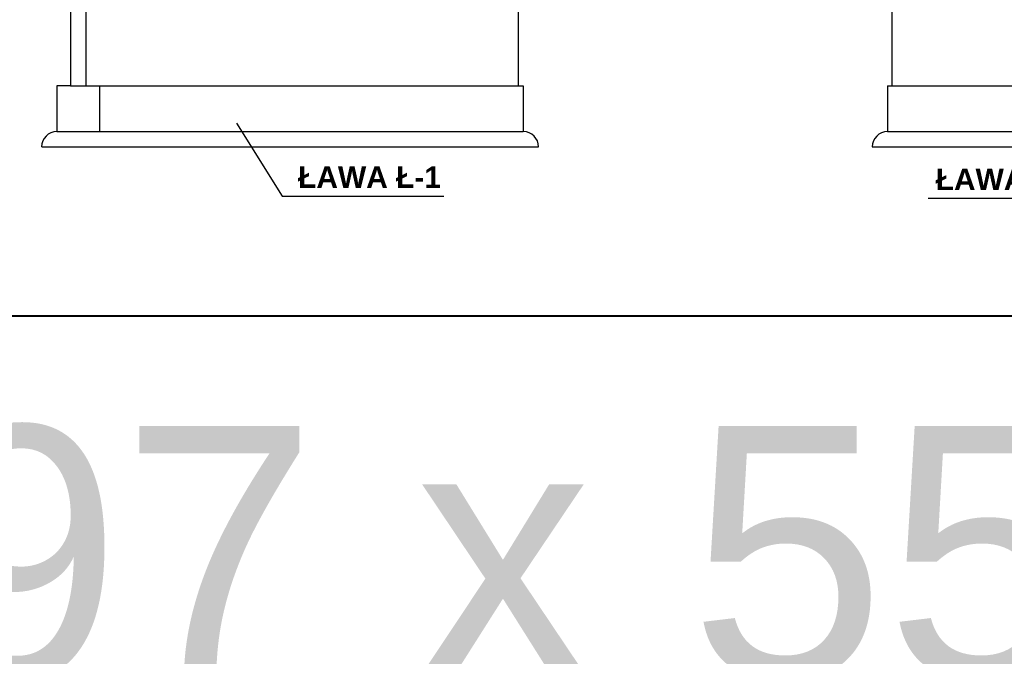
# Model space of a CAD drawing. Header units: millimetres. Extents: x 3943 to 31433, y -1440 to 18056.
# Tile 2 of 12: x 9201 to 15638, y 1728 to 5892. Entities that reach past the tile are written whole.
import ezdxf

# ---------------------------------------------------------------- set-up
doc = ezdxf.new("R2010")
doc.units = ezdxf.units.MM
doc.layers.add('G-Ramka', color=5, linetype='Continuous', lineweight=40)
doc.layers.add('MAIN-1', color=7, linetype='Continuous')
doc.styles.add('Arial CE', font='arial.ttf', dxfattribs={"width": 0.8})
doc.styles.add('Arial-GG', font='arial.ttf')
doc.styles.add('GENERATED_STYLE_2', font='arialbd.ttf')
doc.dimstyles.new('Kon 50', dxfattribs={"dimscale": 50, "dimtxt": 2, "dimasz": 1, "dimexe": 1, "dimexo": 1, "dimgap": 0.2, "dimtad": 1, "dimdec": 0, "dimlfac": 0.1, "dimzin": 0, "dimtxsty": 'Arial CE', "dimblk": 'OBLIQUE', "dimcen": 0.09, "dimadec": 0, "dimazin": 0, "dimtfac": 1, "dimtdec": 0, "dimtofl": 0, "dimtmove": 0, "dimatfit": 3, "dimldrblk": 'OBLIQUE', "dimfxl": 0, "dimtolj": 1, "dimtzin": 0, "dimarcsym": 0})
doc.dimstyles.new('S-1 do 10-GG', dxfattribs={"dimscale": 10, "dimtxt": 2.2, "dimasz": 2, "dimexe": 1, "dimexo": 2, "dimgap": 0.6, "dimtad": 1, "dimdec": 0, "dimrnd": 1, "dimtxsty": 'Arial-GG', "dimcen": 0, "dimclrd": 256, "dimclre": 256, "dimclrt": 7, "dimadec": 0, "dimazin": 0, "dimtfac": 1, "dimtdec": 0, "dimtix": 1, "dimtmove": 0, "dimatfit": 2, "dimfxl": 0, "dimlwd": 5, "dimlwe": 5, "dimarcsym": 0})

# ---------------------------------------------------------------- blocks, each defined once
blk = doc.blocks.new('*D46')
at = {"layer": 'Defpoints', "color": 0, "ltscale": 2}
for p in [(-10, 167.36), (539.79, 0), (539.79, -52)]:
    blk.add_point(p, dxfattribs=at)
at = {"layer": 'Defpoints', "color": 7, "ltscale": 2, "insert": (158.4, -26.15), "char_height": 33, "attachment_point": 5, "style": 'Arial-GG'}
blk.add_mtext('297 x 550', dxfattribs=at)
blk = doc.blocks.new('*D112')
at = {"color": 0, "lineweight": -2}
blk.add_line((8294.8, 10483.9), (8163.7, 10932), dxfattribs=at)
at = {"color": 0}
blk.add_solid([(8179.7, 10936.7), (8147.7, 10927.4), (8135.6, 11028)], dxfattribs=at)
at = {"layer": 'Defpoints', "color": 0}
for p in [(8135.6, 11028), (10856.7, 1727.9)]:
    blk.add_point(p, dxfattribs=at)
at = {"color": 0, "insert": (8315, 10632.3), "char_height": 100, "attachment_point": 5, "rotation": 286.30904, "style": 'Arial CE'}
blk.add_mtext('\\A1;R969', dxfattribs=at)
blk = doc.blocks.new('_Oblique')
at = {"color": 0, "linetype": 'ByBlock', "lineweight": -2}
blk.add_line((-0.5, -0.5), (0.5, 0.5), dxfattribs=at)
blk = doc.blocks.new('*D113')
at = {"color": 0, "lineweight": -2}
blk.add_line((13261.4, 10530.2), (13384, 10979), dxfattribs=at)
at = {"color": 0}
blk.add_solid([(13367.9, 10983.3), (13400.1, 10974.6), (13410.3, 11075.4)], dxfattribs=at)
at = {"layer": 'Defpoints', "color": 0}
for p in [(13410.3, 11075.4), (10856.7, 1727.9)]:
    blk.add_point(p, dxfattribs=at)
at = {"color": 0, "insert": (13238.5, 10678.2), "char_height": 100, "attachment_point": 5, "rotation": 74.72058, "style": 'Arial CE'}
blk.add_mtext('\\A1;R969', dxfattribs=at)
blk = doc.blocks.new('*U45')
at = {"layer": 'G-Ramka', "color": 0}
blk.add_lwpolyline([(25, 282), (25, 5), (534.79, 5), (534.79, 282)], close=True, dxfattribs=at)
at = {"layer": 'Defpoints', "ltscale": 2}
dim = blk.add_linear_dim(base=(539.79, -52), p1=(-10, 167.36), p2=(539.79, 0), dimstyle='S-1 do 10-GG', override={"dimscale": 15, "dimpost": '297 x <>', "dimse1": 1, "dimse2": 1, "dimsd1": 1, "dimsd2": 1}, dxfattribs=at)
dim.commit()
dim.dimension.update_dxf_attribs({"geometry": '*D46', "text_midpoint": (158.4, -52), "dimtype": 160})

msp = doc.modelspace()

# ---------------------------------------------------------------- linework, layer by layer
at = {"color": 4}
for p, q in [((10619.26, 5214.26), (10918.36, 4737.16)), ((10918.36, 4737.16), (11973.56, 4737.16)), ((16196.37, 4722.4), (15141.18, 4722.4))]:
    msp.add_line(p, q, dxfattribs=at)
at = {"color": 8, "ltscale": 10, "extrusion": (0, 1, 0)}
for p, q in [((9345.85, 5059.51), (12593.56, 5059.51)), ((14775.1, 5059.51), (18025.77, 5059.51))]:
    msp.add_line(p, q, dxfattribs=at)
at = {"color": 8, "ltscale": 10}
for centre, start, end in [((9444.27, 5059.51), 90, 180), ((12493.56, 5059.51), 0, 90), ((14875.1, 5059.51), 90, 180)]:
    msp.add_arc(centre, 100, start, end, dxfattribs=at)
at = {"layer": 'MAIN-1', "color": 3, "extrusion": (0, 1, 0)}
for p, q in [((9534.4, 6359.51), (9534.4, 5459.51)), ((9633.45, 6359.51), (9633.45, 5459.51)), ((9534.4, 5459.51), (9444.27, 5459.51)), ((9444.27, 5459.51), (9444.27, 5159.51)), ((9534.4, 5459.51), (12493.56, 5459.51)), ((14875.1, 5459.51), (17835.75, 5459.51)), ((9444.27, 5159.51), (12493.56, 5159.51)), ((14875.1, 5159.51), (17925.49, 5159.51))]:
    msp.add_line(p, q, dxfattribs=at)
at = {"layer": 'MAIN-1', "color": 3}
for p, q in [((12463.22, 5459.51), (12463.22, 6359.51)), ((14905.93, 5459.51), (14905.93, 6359.51)), ((9722.59, 5459.51), (9722.59, 5159.51)), ((12493.56, 5459.51), (12493.56, 5159.51)), ((14875.1, 5459.51), (14875.1, 5159.51))]:
    msp.add_line(p, q, dxfattribs=at)

# ---------------------------------------------------------------- block references
at = {"layer": 'G-Ramka', "xscale": 50, "yscale": 50, "zscale": 50}
msp.add_blockref('*U45', (4442.92, 3705.56), dxfattribs=at)

# ---------------------------------------------------------------- texts
at = {"color": 2, "style": 'GENERATED_STYLE_2'}
for p in [(11021.42, 4791.41), (15189.91, 4776.66)]:
    msp.add_text('ŁAWA Ł-1', height=140, dxfattribs=at).set_placement(p)

# ---------------------------------------------------------------- dimensions: what is measured, and where the dimension line sits
for mpoint, picture, middle in [((13410.34, 11075.42), '*D113', (13297.44, 10662.13)), ((8135.6, 11028.02), '*D112', (8256.4, 10615.14))]:
    dim = msp.add_radius_dim(center=(10856.75, 1727.86), mpoint=mpoint, dimstyle='Kon 50', override={"dimasz": 2, "dimsah": 1})
    dim.commit()
    dim.dimension.update_dxf_attribs({"geometry": picture, "text_midpoint": middle, "dimtype": 164})

doc.saveas('drawing.dxf')
